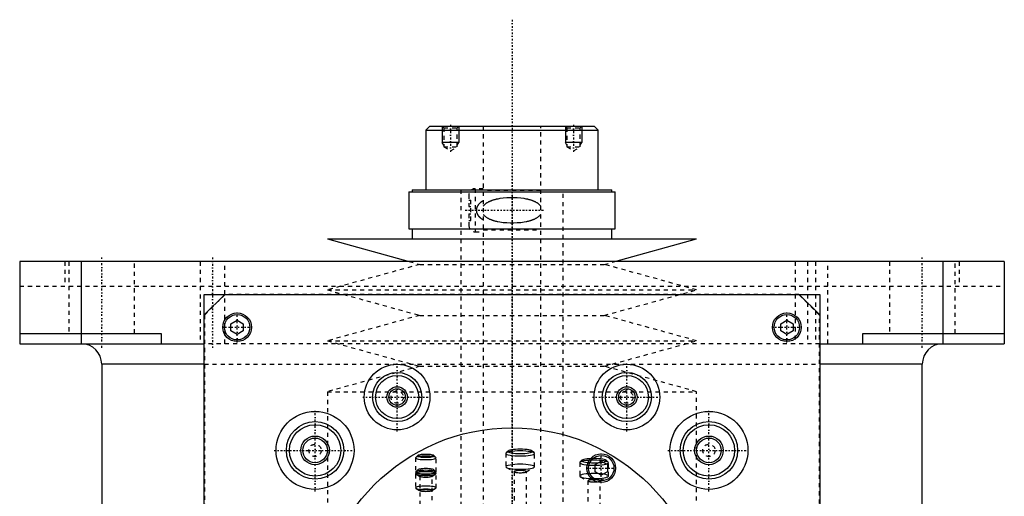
# Model space of a CAD drawing. Extents: x -120 to 120, y -123 to 447.
# Tile 11 of 11: x -120 to 120, y 331 to 447. Entities that reach past the tile are written whole.
import ezdxf

# ---------------------------------------------------------------- set-up
doc = ezdxf.new("R2010")
doc.units = 0
doc.linetypes.add('CENTER', pattern=[1.5, 0.45, -0.5, 0.05, -0.5])
doc.linetypes.add('DASHED', pattern=[2, 1, -1])
for name, color, linetype in [('AM_0', 7, 'CONTINUOUS'), ('AM_10', 7, 'CONTINUOUS'), ('AM_3', 7, 'DASHED'), ('AM_7', 7, 'CENTER')]:
    doc.layers.add(name, color=color, linetype=linetype)

msp = doc.modelspace()

# ---------------------------------------------------------------- linework, layer by layer
at = {"layer": 'AM_0', "color": 7, "linetype": 'CONTINUOUS'}
for p, q in [((-20, 421), (-21, 420)), ((-20, 421), (20, 421)), ((21, 420), (20, 421)), ((-21, 420), (-21, 405.5)), ((-21, 420), (21, 420)), ((21, 405.5), (21, 420)), ((-25.15, 405), (-25.15, 396)), ((-25.15, 405), (25.15, 405)), ((-24.35, 405.5), (-24.35, 405)), ((-24.35, 405.5), (24.35, 405.5)), ((24.35, 405), (24.35, 405.5)), ((25.15, 396), (25.15, 405)), ((-25.15, 396), (25.15, 396)), ((-24.35, 396), (-24.35, 393.5)), ((24.35, 393.5), (24.35, 396)), ((-45, 393.5), (-25.04, 388)), ((-45, 393.5), (45, 393.5)), ((25.04, 388), (45, 393.5)), ((-120, 388), (-120, 368)), ((120, 388), (-120, 388)), ((-105, 388), (-105, 368)), ((105, 388), (105, 368)), ((120, 388), (120, 368)), ((-75, 380), (75, 380)), ((-75, 68), (-75, 380)), ((-70, 380), (-75, 375)), ((75, 375), (70, 380)), ((75, 380), (75, 68)), ((-68.5, 372.87), (-67, 373.73)), ((-68.5, 371.13), (-68.5, 372.87)), ((-67, 373.73), (-65.5, 372.87)), ((-65.5, 372.87), (-65.5, 371.13)), ((65.5, 372.87), (67, 373.73)), ((65.5, 371.13), (65.5, 372.87)), ((67, 373.73), (68.5, 372.87)), ((68.5, 372.87), (68.5, 371.13)), ((-120, 370.5), (-85.5, 370.5)), ((-85.5, 370.5), (-85.5, 368)), ((-67, 370.27), (-68.5, 371.13)), ((-65.5, 371.13), (-67, 370.27)), ((67, 370.27), (65.5, 371.13)), ((68.5, 371.13), (67, 370.27)), ((85.5, 368), (85.5, 370.5)), ((85.5, 370.5), (120, 370.5)), ((-120, 368), (-75, 368)), ((74.98, 368), (120, 368)), ((-100, 363), (-100, 25)), ((-75, 363), (-100, 363)), ((100, 363), (75, 363)), ((100, 25), (100, 363)), ((20.25, 338.54), (21.75, 339.4)), ((20.25, 336.81), (20.25, 338.54)), ((21.75, 339.4), (23.25, 338.54)), ((23.25, 338.54), (23.25, 336.81)), ((21.75, 335.94), (20.25, 336.81)), ((23.25, 336.81), (21.75, 335.94))]:
    msp.add_line(p, q, dxfattribs=at)
for centre, radius in [((-67, 372), 3.5), ((-67, 372), 3.1), ((67, 372), 3.5), ((67, 372), 3.1), ((-28, 355), 8), ((28, 355), 8), ((-28, 355), 6), ((-28, 355), 5.25), ((28, 355), 6), ((28, 355), 5.25), ((-28, 355), 2.5), ((-28, 355), 2), ((28, 355), 2.5), ((28, 355), 2), ((-48, 342), 9.5), ((48, 342), 9.5), ((-48, 342), 7), ((-48, 342), 6.25), ((48, 342), 7), ((48, 342), 6.25), ((0, 300), 47.5), ((-48, 342), 3.5), ((-48, 342), 3), ((48, 342), 3.5), ((48, 342), 3), ((21.75, 337.67), 3.5), ((21.75, 337.67), 3.1)]:
    msp.add_circle(centre, radius, dxfattribs=at)
for centre, start, end in [((-105, 363), 0, 90), ((105, 363), 90, 180)]:
    msp.add_arc(centre, 5, start, end, dxfattribs=at)
at = {"layer": 'AM_10', "color": 7, "linetype": 'CONTINUOUS'}
for p, q in [((-17, 421), (-17, 417)), ((-13, 421), (-13, 417)), ((13, 421), (13, 417)), ((17, 421), (17, 417)), ((-13, 417), (-17, 417)), ((-16.62, 416.34), (-17, 417)), ((-13.38, 416.34), (-13, 417)), ((17, 417), (13, 417)), ((13.38, 416.34), (13, 417)), ((16.62, 416.34), (17, 417))]:
    msp.add_line(p, q, dxfattribs=at)
at = {"layer": 'AM_3', "color": 6, "linetype": 'DASHED'}
for p, q in [((-17, 421), (-16.62, 420.62)), ((-16.62, 420.62), (-16.62, 415.94)), ((-16.62, 420.62), (-13.38, 420.62)), ((-13.38, 420.62), (-13, 421)), ((-13.38, 415.94), (-13.38, 420.62)), ((-7, 421), (-7, -97.5)), ((7, -97.5), (7, 421)), ((13, 421), (13.38, 420.62)), ((13.38, 420.62), (13.38, 415.94)), ((13.38, 420.62), (16.62, 420.62)), ((16.62, 420.62), (17, 421)), ((16.62, 415.94), (16.62, 420.62)), ((-16.62, 415.94), (-15, 415)), ((-16.62, 415.94), (-13.38, 415.94)), ((-15, 415), (-13.38, 415.94)), ((13.38, 415.94), (15, 415)), ((13.38, 415.94), (16.62, 415.94)), ((15, 415), (16.62, 415.94)), ((-7, 405.75), (-9, 405.75)), ((-9, 405.75), (-9, 395.25)), ((-12.5, 405.5), (-12.5, -56.5)), ((-10.5, 404.25), (-10.5, 401.4)), ((7, 405.3), (-7, 405.3)), ((12.5, -56.5), (12.5, 405.5)), ((-10.5, 403), (-10, 403)), ((-10.5, 401.4), (-10, 401.4)), ((-10, 398), (-10, 403)), ((-10.5, 399.6), (-10.5, 396.75)), ((-10.5, 399.6), (-10, 399.6)), ((-10.5, 398), (-10, 398)), ((-9, 395.25), (-7, 395.25)), ((-7, 395.7), (7, 395.7)), ((-108.97, 388), (-108.97, 382)), ((-108, 388), (-108, 370.5)), ((-92, 370.5), (-92, 388)), ((-76, 388), (-76, 368)), ((-70, 368), (-70, 388)), ((-22.5, 387.3), (-45, 381.1)), ((-25.04, 388), (-22.5, 387.3)), ((-22.5, 387.3), (22.5, 387.3)), ((22.5, 387.3), (25.04, 388)), ((45, 381.1), (22.5, 387.3)), ((69, 388), (69, 368)), ((72, 388), (72, 368)), ((74, 388), (74, 368)), ((77, 368), (77, 388)), ((92, 388), (92, 370.5)), ((108, 370.5), (108, 388)), ((108.97, 388), (108.97, 382)), ((-120, 382), (120, 382)), ((-69.95, 379.95), (-74.95, 374.95)), ((69.95, 379.95), (-69.95, 379.95)), ((-45, 381.1), (-22.5, 374.9)), ((-45, 381.1), (45, 381.1)), ((22.5, 374.9), (45, 381.1)), ((74.95, 374.95), (69.95, 379.95)), ((-74.95, 374.95), (-74.95, 69.05)), ((-22.5, 374.9), (-45, 368.7)), ((-22.5, 374.9), (22.5, 374.9)), ((45, 368.7), (22.5, 374.9)), ((74.95, 69.05), (74.95, 374.95)), ((75, 368), (-75, 368)), ((-45, 368.7), (-22.5, 362.5)), ((-45, 368.7), (45, 368.7)), ((22.5, 362.5), (45, 368.7)), ((75.04, 368), (85.5, 368)), ((-75, 363), (75, 363)), ((-22.5, 362.5), (-45, 356.3)), ((-22.5, 362.5), (22.5, 362.5)), ((45, 356.3), (22.5, 362.5)), ((-45, 356.3), (-45, 308.8)), ((-45, 356.3), (45, 356.3)), ((45, 307.8), (45, 356.3)), ((-1.5, 341.26), (-1.5, 338.01)), ((-0.95, 341.85), (-1.45, 341.37)), ((5.45, 341.37), (4.95, 341.85)), ((5.5, 338.01), (5.5, 341.26)), ((-23.5, 340.19), (-23.5, 332.87)), ((-22.97, 340.74), (-23.46, 340.26)), ((-18.54, 340.26), (-19.03, 340.74)), ((-18.5, 332.87), (-18.5, 340.19)), ((16.5, 339), (16.5, 335.75)), ((17.05, 339.59), (16.55, 339.11)), ((23.45, 339.11), (22.95, 339.59)), ((23.5, 335.75), (23.5, 339)), ((-22.97, 337.27), (-23.46, 336.79)), ((-23.39, 336.22), (-22.43, 335.68)), ((-19.57, 335.68), (-18.61, 336.22)), ((-18.54, 336.79), (-19.03, 337.27)), ((-1.35, 337.83), (0.57, 336.75)), ((0.5, 336.83), (0.5, 326.49)), ((3.43, 336.75), (5.35, 337.83)), ((3.5, 326.49), (3.5, 336.83)), ((-22.5, 335.75), (-22.5, 325.88)), ((-19.5, 325.88), (-19.5, 335.75)), ((16.65, 335.57), (18.57, 334.49)), ((18.5, 334.57), (18.5, 324.23)), ((21.43, 334.49), (23.35, 335.57)), ((21.5, 324.23), (21.5, 334.57)), ((-23.39, 332.74), (-22.43, 332.2)), ((-19.57, 332.2), (-18.61, 332.74))]:
    msp.add_line(p, q, dxfattribs=at)
for points in [[(-23, 340.68), (-22.96, 340.61), (-22.85, 340.54), (-22.66, 340.48), (-22.41, 340.43), (-22.11, 340.39), (-21.77, 340.36), (-21.39, 340.34), (-21, 340.33), (-20.61, 340.34), (-20.23, 340.36), (-19.89, 340.39), (-19.59, 340.43), (-19.34, 340.48), (-19.15, 340.54), (-19.04, 340.61), (-19, 340.68), (-19.04, 340.75), (-19.15, 340.81), (-19.34, 340.87), (-19.59, 340.92), (-19.89, 340.97), (-20.23, 341), (-20.61, 341.02), (-21, 341.03), (-21.39, 341.02), (-21.77, 341), (-22.11, 340.97), (-22.41, 340.92), (-22.66, 340.87), (-22.85, 340.81), (-22.96, 340.75)], [(-1.5, 341.26), (-1.43, 341.14), (-1.23, 341.03), (-0.91, 340.92), (-0.47, 340.83), (0.06, 340.76), (0.66, 340.7), (1.32, 340.66), (2, 340.65), (2.68, 340.66), (3.34, 340.7), (3.94, 340.76), (4.47, 340.83), (4.91, 340.92), (5.23, 341.03), (5.43, 341.14), (5.5, 341.26), (5.43, 341.38), (5.23, 341.49), (4.91, 341.6), (4.47, 341.69), (3.94, 341.77), (3.34, 341.82), (2.68, 341.86), (2, 341.87), (1.32, 341.86), (0.66, 341.82), (0.06, 341.77), (-0.47, 341.69), (-0.91, 341.6), (-1.23, 341.49), (-1.43, 341.38)], [(-1, 341.75), (-0.94, 341.65), (-0.77, 341.55), (-0.49, 341.46), (-0.12, 341.38), (0.33, 341.32), (0.85, 341.27), (1.41, 341.24), (2, 341.23), (2.59, 341.24), (3.15, 341.27), (3.67, 341.32), (4.12, 341.38), (4.49, 341.46), (4.77, 341.55), (4.94, 341.65), (5, 341.75), (4.94, 341.85), (4.77, 341.95), (4.49, 342.04), (4.12, 342.12), (3.67, 342.19), (3.15, 342.23), (2.59, 342.26), (2, 342.27), (1.41, 342.26), (0.85, 342.23), (0.33, 342.19), (-0.12, 342.12), (-0.49, 342.04), (-0.77, 341.95), (-0.94, 341.85)], [(-23.5, 340.19), (-23.45, 340.1), (-23.31, 340.02), (-23.08, 339.94), (-22.77, 339.88), (-22.39, 339.82), (-21.96, 339.78), (-21.49, 339.76), (-21, 339.75), (-20.51, 339.76), (-20.04, 339.78), (-19.61, 339.82), (-19.23, 339.88), (-18.92, 339.94), (-18.69, 340.02), (-18.55, 340.1), (-18.5, 340.19), (-18.55, 340.27), (-18.69, 340.35), (-18.92, 340.43), (-19.23, 340.49), (-19.61, 340.55), (-20.04, 340.59), (-20.51, 340.61), (-21, 340.62), (-21.49, 340.61), (-21.96, 340.59), (-22.39, 340.55), (-22.77, 340.49), (-23.08, 340.43), (-23.31, 340.35), (-23.45, 340.27)], [(-1.5, 338.01), (-1.43, 337.89), (-1.23, 337.78), (-0.91, 337.67), (-0.47, 337.58), (0.06, 337.51), (0.66, 337.45), (1.32, 337.41), (2, 337.4), (2.68, 337.41), (3.34, 337.45), (3.94, 337.51), (4.47, 337.58), (4.91, 337.67), (5.23, 337.78), (5.43, 337.89), (5.5, 338.01), (5.43, 338.13), (5.23, 338.24), (4.91, 338.35), (4.47, 338.44), (3.94, 338.52), (3.34, 338.57), (2.68, 338.61), (2, 338.62), (1.32, 338.61), (0.66, 338.57), (0.06, 338.52), (-0.47, 338.44), (-0.91, 338.35), (-1.23, 338.24), (-1.43, 338.13)], [(16.5, 339), (16.57, 338.88), (16.77, 338.77), (17.09, 338.67), (17.53, 338.57), (18.06, 338.5), (18.66, 338.44), (19.32, 338.41), (20, 338.4), (20.68, 338.41), (21.34, 338.44), (21.94, 338.5), (22.47, 338.57), (22.91, 338.67), (23.23, 338.77), (23.43, 338.88), (23.5, 339), (23.43, 339.12), (23.23, 339.24), (22.91, 339.34), (22.47, 339.43), (21.94, 339.51), (21.34, 339.56), (20.68, 339.6), (20, 339.61), (19.32, 339.6), (18.66, 339.56), (18.06, 339.51), (17.53, 339.43), (17.09, 339.34), (16.77, 339.24), (16.57, 339.12)], [(17, 339.5), (17.06, 339.39), (17.23, 339.3), (17.51, 339.21), (17.88, 339.13), (18.33, 339.06), (18.85, 339.01), (19.41, 338.98), (20, 338.97), (20.59, 338.98), (21.15, 339.01), (21.67, 339.06), (22.12, 339.13), (22.49, 339.21), (22.77, 339.3), (22.94, 339.39), (23, 339.5), (22.94, 339.6), (22.77, 339.69), (22.49, 339.78), (22.12, 339.86), (21.67, 339.93), (21.15, 339.98), (20.59, 340.01), (20, 340.02), (19.41, 340.01), (18.85, 339.98), (18.33, 339.93), (17.88, 339.86), (17.51, 339.78), (17.23, 339.69), (17.06, 339.6)], [(-23.5, 336.71), (-23.45, 336.63), (-23.31, 336.55), (-23.08, 336.47), (-22.77, 336.41), (-22.39, 336.35), (-21.96, 336.31), (-21.49, 336.29), (-21, 336.28), (-20.51, 336.29), (-20.04, 336.31), (-19.61, 336.35), (-19.23, 336.41), (-18.92, 336.47), (-18.69, 336.55), (-18.55, 336.63), (-18.5, 336.71), (-18.55, 336.8), (-18.69, 336.88), (-18.92, 336.95), (-19.23, 337.02), (-19.61, 337.07), (-20.04, 337.11), (-20.51, 337.14), (-21, 337.15), (-21.49, 337.14), (-21.96, 337.11), (-22.39, 337.07), (-22.77, 337.02), (-23.08, 336.95), (-23.31, 336.88), (-23.45, 336.8)], [(-23.5, 336.34), (-23.45, 336.26), (-23.31, 336.18), (-23.08, 336.1), (-22.77, 336.04), (-22.39, 335.98), (-21.96, 335.94), (-21.49, 335.92), (-21, 335.91), (-20.51, 335.92), (-20.04, 335.94), (-19.61, 335.98), (-19.23, 336.04), (-18.92, 336.1), (-18.69, 336.18), (-18.55, 336.26), (-18.5, 336.34), (-18.55, 336.43), (-18.69, 336.51), (-18.92, 336.59), (-19.23, 336.65), (-19.61, 336.71), (-20.04, 336.75), (-20.51, 336.77), (-21, 336.78), (-21.49, 336.77), (-21.96, 336.75), (-22.39, 336.71), (-22.77, 336.65), (-23.08, 336.59), (-23.31, 336.51), (-23.45, 336.43)], [(-23, 337.2), (-22.96, 337.14), (-22.85, 337.07), (-22.66, 337.01), (-22.41, 336.96), (-22.11, 336.92), (-21.77, 336.88), (-21.39, 336.86), (-21, 336.86), (-20.61, 336.86), (-20.23, 336.88), (-19.89, 336.92), (-19.59, 336.96), (-19.34, 337.01), (-19.15, 337.07), (-19.04, 337.14), (-19, 337.2), (-19.04, 337.27), (-19.15, 337.34), (-19.34, 337.4), (-19.59, 337.45), (-19.89, 337.49), (-20.23, 337.53), (-20.61, 337.55), (-21, 337.55), (-21.39, 337.55), (-21.77, 337.53), (-22.11, 337.49), (-22.41, 337.45), (-22.66, 337.4), (-22.85, 337.34), (-22.96, 337.27)], [(-22.5, 335.75), (-22.47, 335.7), (-22.39, 335.65), (-22.25, 335.61), (-22.06, 335.57), (-21.83, 335.54), (-21.57, 335.51), (-21.29, 335.5), (-21, 335.49), (-20.71, 335.5), (-20.43, 335.51), (-20.17, 335.54), (-19.94, 335.57), (-19.75, 335.61), (-19.61, 335.65), (-19.53, 335.7), (-19.5, 335.75), (-19.53, 335.8), (-19.61, 335.85), (-19.75, 335.9), (-19.94, 335.94), (-20.17, 335.97), (-20.43, 335.99), (-20.71, 336.01), (-21, 336.01), (-21.29, 336.01), (-21.57, 335.99), (-21.83, 335.97), (-22.06, 335.94), (-22.25, 335.9), (-22.39, 335.85), (-22.47, 335.8)], [(0.5, 336.83), (0.53, 336.78), (0.61, 336.73), (0.75, 336.68), (0.94, 336.65), (1.17, 336.61), (1.43, 336.59), (1.71, 336.57), (2, 336.57), (2.29, 336.57), (2.57, 336.59), (2.83, 336.61), (3.06, 336.65), (3.25, 336.68), (3.39, 336.73), (3.47, 336.78), (3.5, 336.83), (3.47, 336.88), (3.39, 336.93), (3.25, 336.97), (3.06, 337.01), (2.83, 337.05), (2.57, 337.07), (2.29, 337.08), (2, 337.09), (1.71, 337.08), (1.43, 337.07), (1.17, 337.05), (0.94, 337.01), (0.75, 336.97), (0.61, 336.93), (0.53, 336.88)], [(16.5, 335.75), (16.57, 335.63), (16.77, 335.52), (17.09, 335.42), (17.53, 335.32), (18.06, 335.25), (18.66, 335.19), (19.32, 335.16), (20, 335.15), (20.68, 335.16), (21.34, 335.19), (21.94, 335.25), (22.47, 335.32), (22.91, 335.42), (23.23, 335.52), (23.43, 335.63), (23.5, 335.75), (23.43, 335.87), (23.23, 335.99), (22.91, 336.09), (22.47, 336.18), (21.94, 336.26), (21.34, 336.31), (20.68, 336.35), (20, 336.36), (19.32, 336.35), (18.66, 336.31), (18.06, 336.26), (17.53, 336.18), (17.09, 336.09), (16.77, 335.99), (16.57, 335.87)], [(18.5, 334.57), (18.53, 334.52), (18.61, 334.47), (18.75, 334.43), (18.94, 334.39), (19.17, 334.35), (19.43, 334.33), (19.71, 334.32), (20, 334.31), (20.29, 334.32), (20.57, 334.33), (20.83, 334.35), (21.06, 334.39), (21.25, 334.43), (21.39, 334.47), (21.47, 334.52), (21.5, 334.57), (21.47, 334.62), (21.39, 334.67), (21.25, 334.72), (21.06, 334.76), (20.83, 334.79), (20.57, 334.81), (20.29, 334.83), (20, 334.83), (19.71, 334.83), (19.43, 334.81), (19.17, 334.79), (18.94, 334.76), (18.75, 334.72), (18.61, 334.67), (18.53, 334.62)], [(-23.5, 332.87), (-23.45, 332.79), (-23.31, 332.71), (-23.08, 332.63), (-22.77, 332.56), (-22.39, 332.51), (-21.96, 332.47), (-21.49, 332.45), (-21, 332.44), (-20.51, 332.45), (-20.04, 332.47), (-19.61, 332.51), (-19.23, 332.56), (-18.92, 332.63), (-18.69, 332.71), (-18.55, 332.79), (-18.5, 332.87), (-18.55, 332.96), (-18.69, 333.04), (-18.92, 333.11), (-19.23, 333.18), (-19.61, 333.23), (-20.04, 333.27), (-20.51, 333.3), (-21, 333.31), (-21.49, 333.3), (-21.96, 333.27), (-22.39, 333.23), (-22.77, 333.18), (-23.08, 333.11), (-23.31, 333.04), (-23.45, 332.96)], [(-22.5, 332.28), (-22.47, 332.23), (-22.39, 332.18), (-22.25, 332.14), (-22.06, 332.1), (-21.83, 332.06), (-21.57, 332.04), (-21.29, 332.03), (-21, 332.02), (-20.71, 332.03), (-20.43, 332.04), (-20.17, 332.06), (-19.94, 332.1), (-19.75, 332.14), (-19.61, 332.18), (-19.53, 332.23), (-19.5, 332.28), (-19.53, 332.33), (-19.61, 332.38), (-19.75, 332.43), (-19.94, 332.46), (-20.17, 332.5), (-20.43, 332.52), (-20.71, 332.54), (-21, 332.54), (-21.29, 332.54), (-21.57, 332.52), (-21.83, 332.5), (-22.06, 332.46), (-22.25, 332.43), (-22.39, 332.38), (-22.47, 332.33)]]:
    msp.add_lwpolyline(points, close=True, dxfattribs=at)
for points in [[(7, 401.5, 0), (6.96, 401.56, 0), (6.87, 401.67, 0), (6.77, 401.77, 0), (6.72, 401.82, 0), (6.68, 401.86, 0), (6.58, 401.95, 0), (6.47, 402.04, 0), (6.37, 402.12, 0), (6.26, 402.19, 0), (6.15, 402.26, 0), (6.1, 402.3, 0), (6.04, 402.33, 0), (5.93, 402.4, 0), (5.81, 402.46, 0), (5.69, 402.52, 0), (5.57, 402.58, 0), (5.45, 402.64, 0), (5.39, 402.66, 0), (5.33, 402.69, 0), (5.2, 402.74, 0), (5.08, 402.79, 0), (5.02, 402.81, 0), (4.95, 402.84, 0), (4.82, 402.88, 0), (4.69, 402.93, 0), (4.63, 402.95, 0), (4.56, 402.97, 0), (4.43, 403.01, 0), (4.3, 403.05, 0), (4.16, 403.08, 0), (4.02, 403.12, 0), (3.89, 403.15, 0), (3.82, 403.17, 0), (3.75, 403.18, 0), (3.61, 403.21, 0), (3.47, 403.24, 0), (2.98, 403.33, 0), (2.12, 403.45, 0), (1.26, 403.52, 0), (0.42, 403.55, 0), (0, 403.56, 0), (-0.42, 403.55, 0), (-1.26, 403.52, 0), (-2.12, 403.45, 0), (-2.98, 403.33, 0), (-3.47, 403.24, 0), (-3.61, 403.21, 0), (-3.75, 403.18, 0), (-3.82, 403.17, 0), (-3.89, 403.15, 0), (-4.02, 403.12, 0), (-4.16, 403.08, 0), (-4.3, 403.05, 0), (-4.43, 403.01, 0), (-4.56, 402.97, 0), (-4.63, 402.95, 0), (-4.69, 402.93, 0), (-4.82, 402.88, 0), (-4.95, 402.84, 0), (-5.02, 402.81, 0), (-5.08, 402.79, 0), (-5.2, 402.74, 0), (-5.33, 402.69, 0), (-5.39, 402.66, 0), (-5.45, 402.64, 0), (-5.57, 402.58, 0), (-5.69, 402.52, 0), (-5.81, 402.46, 0), (-5.93, 402.4, 0), (-6.04, 402.33, 0), (-6.1, 402.3, 0), (-6.15, 402.26, 0), (-6.26, 402.19, 0), (-6.37, 402.12, 0), (-6.47, 402.04, 0), (-6.58, 401.95, 0), (-6.68, 401.86, 0), (-6.72, 401.82, 0), (-6.77, 401.77, 0), (-6.87, 401.67, 0), (-6.96, 401.56, 0), (-7, 401.5, 0)], [(-7, 402.85, 0), (-7.15, 402.76, 0), (-7.31, 402.66, 0), (-7.36, 402.62, 0), (-7.41, 402.59, 0), (-7.43, 402.57, 0), (-7.45, 402.56, 0), (-7.5, 402.52, 0), (-7.54, 402.49, 0), (-7.59, 402.46, 0), (-7.63, 402.42, 0), (-7.68, 402.38, 0), (-7.7, 402.37, 0), (-7.72, 402.35, 0), (-7.76, 402.31, 0), (-7.8, 402.27, 0), (-7.82, 402.26, 0), (-7.84, 402.24, 0), (-7.88, 402.2, 0), (-7.92, 402.16, 0), (-7.94, 402.14, 0), (-7.96, 402.12, 0), (-8, 402.08, 0), (-8.04, 402.04, 0), (-8.07, 402, 0), (-8.11, 401.96, 0), (-8.14, 401.92, 0), (-8.16, 401.9, 0), (-8.18, 401.88, 0), (-8.21, 401.83, 0), (-8.24, 401.79, 0), (-8.27, 401.75, 0), (-8.3, 401.7, 0), (-8.33, 401.66, 0), (-8.35, 401.63, 0), (-8.36, 401.61, 0), (-8.39, 401.56, 0), (-8.42, 401.51, 0), (-8.45, 401.46, 0), (-8.47, 401.41, 0), (-8.5, 401.36, 0), (-8.51, 401.33, 0), (-8.52, 401.3, 0), (-8.54, 401.25, 0), (-8.57, 401.2, 0), (-8.58, 401.14, 0), (-8.6, 401.09, 0), (-8.62, 401.03, 0), (-8.63, 401, 0), (-8.63, 400.98, 0), (-8.65, 400.92, 0), (-8.66, 400.86, 0), (-8.67, 400.81, 0), (-8.68, 400.75, 0), (-8.68, 400.69, 0), (-8.69, 400.67, 0), (-8.69, 400.64, 0), (-8.69, 400.58, 0), (-8.69, 400.53, 0), (-8.69, 400.5, 0), (-8.69, 400.47, 0), (-8.69, 400.42, 0), (-8.69, 400.36, 0), (-8.69, 400.33, 0), (-8.68, 400.31, 0), (-8.68, 400.25, 0), (-8.67, 400.19, 0), (-8.66, 400.14, 0), (-8.65, 400.08, 0), (-8.63, 400.02, 0), (-8.63, 400, 0), (-8.62, 399.97, 0), (-8.6, 399.91, 0), (-8.58, 399.86, 0), (-8.57, 399.8, 0), (-8.54, 399.75, 0), (-8.52, 399.7, 0), (-8.51, 399.67, 0), (-8.5, 399.64, 0), (-8.47, 399.59, 0), (-8.45, 399.54, 0), (-8.42, 399.49, 0), (-8.39, 399.44, 0), (-8.36, 399.39, 0), (-8.35, 399.37, 0), (-8.33, 399.34, 0), (-8.3, 399.3, 0), (-8.27, 399.25, 0), (-8.24, 399.21, 0), (-8.21, 399.17, 0), (-8.18, 399.12, 0), (-8.16, 399.1, 0), (-8.14, 399.08, 0), (-8.11, 399.04, 0), (-8.07, 399, 0), (-8.04, 398.96, 0), (-8, 398.92, 0), (-7.96, 398.88, 0), (-7.94, 398.86, 0), (-7.92, 398.84, 0), (-7.88, 398.8, 0), (-7.84, 398.76, 0), (-7.82, 398.74, 0), (-7.8, 398.73, 0), (-7.76, 398.69, 0), (-7.72, 398.65, 0), (-7.7, 398.63, 0), (-7.68, 398.62, 0), (-7.63, 398.58, 0), (-7.59, 398.54, 0), (-7.54, 398.51, 0), (-7.5, 398.48, 0), (-7.45, 398.44, 0), (-7.43, 398.43, 0), (-7.41, 398.41, 0), (-7.36, 398.38, 0), (-7.31, 398.34, 0), (-7.15, 398.24, 0), (-7, 398.15, 0)], [(-7, 399.5, 0), (-6.96, 399.44, 0), (-6.87, 399.33, 0), (-6.77, 399.23, 0), (-6.72, 399.18, 0), (-6.68, 399.14, 0), (-6.58, 399.05, 0), (-6.47, 398.96, 0), (-6.37, 398.88, 0), (-6.26, 398.81, 0), (-6.15, 398.74, 0), (-6.1, 398.7, 0), (-6.04, 398.67, 0), (-5.93, 398.6, 0), (-5.81, 398.54, 0), (-5.69, 398.48, 0), (-5.57, 398.42, 0), (-5.45, 398.36, 0), (-5.39, 398.34, 0), (-5.33, 398.31, 0), (-5.2, 398.26, 0), (-5.08, 398.21, 0), (-5.02, 398.19, 0), (-4.95, 398.16, 0), (-4.82, 398.12, 0), (-4.69, 398.07, 0), (-4.63, 398.05, 0), (-4.56, 398.03, 0), (-4.43, 397.99, 0), (-4.3, 397.95, 0), (-4.16, 397.92, 0), (-4.02, 397.88, 0), (-3.89, 397.85, 0), (-3.82, 397.83, 0), (-3.75, 397.82, 0), (-3.61, 397.79, 0), (-3.47, 397.76, 0), (-2.98, 397.67, 0), (-2.12, 397.55, 0), (-1.26, 397.48, 0), (-0.42, 397.45, 0), (0, 397.44, 0), (0.42, 397.45, 0), (1.26, 397.48, 0), (2.12, 397.55, 0), (2.98, 397.67, 0), (3.47, 397.76, 0), (3.61, 397.79, 0), (3.75, 397.82, 0), (3.82, 397.83, 0), (3.89, 397.85, 0), (4.02, 397.88, 0), (4.16, 397.92, 0), (4.3, 397.95, 0), (4.43, 397.99, 0), (4.56, 398.03, 0), (4.63, 398.05, 0), (4.69, 398.07, 0), (4.82, 398.12, 0), (4.95, 398.16, 0), (5.02, 398.19, 0), (5.08, 398.21, 0), (5.2, 398.26, 0), (5.33, 398.31, 0), (5.39, 398.34, 0), (5.45, 398.36, 0), (5.57, 398.42, 0), (5.69, 398.48, 0), (5.81, 398.54, 0), (5.93, 398.6, 0), (6.04, 398.67, 0), (6.1, 398.7, 0), (6.15, 398.74, 0), (6.26, 398.81, 0), (6.37, 398.88, 0), (6.47, 398.96, 0), (6.58, 399.05, 0), (6.68, 399.14, 0), (6.72, 399.18, 0), (6.77, 399.23, 0), (6.87, 399.33, 0), (6.96, 399.44, 0), (7, 399.5, 0)]]:
    msp.add_polyline3d(points, dxfattribs=at)
for centre in [(-28, 355), (28, 355), (-48, 342), (48, 342)]:
    msp.add_circle(centre, 1.5, dxfattribs=at)
for centre, start, end in [((-9, 404.25), 90, 180), ((-9, 396.75), 180, 270)]:
    msp.add_arc(centre, 1.5, start, end, dxfattribs=at)
at = {"layer": 'AM_7', "color": 4, "linetype": 'CENTER'}
for p, q in [((0, 446.93), (0, -123.42)), ((-15, 421.3), (-15, 414.7)), ((15, 421.3), (15, 414.7)), ((0, 410.46), (0, 301.29)), ((-11.38, 400.5), (7.87, 400.5)), ((-100, 367), (-100, 389)), ((-73, 389), (-73, 367)), ((100, 367), (100, 389)), ((0, -18.4), (0, 386.4)), ((-67, 368.32), (-67, 375.68)), ((67, 368.32), (67, 375.68)), ((-70.68, 372), (-63.33, 372)), ((63.32, 372), (70.67, 372)), ((-28, 346.6), (-28, 363.4)), ((28, 346.6), (28, 363.4)), ((-36.4, 355), (-19.6, 355)), ((19.6, 355), (36.4, 355)), ((-48, 332.02), (-48, 351.98)), ((48, 332.02), (48, 351.98)), ((-57.98, 342), (-38.03, 342)), ((21.75, 334), (21.75, 341.35)), ((38.02, 342), (57.97, 342)), ((18.07, 337.67), (25.43, 337.67))]:
    msp.add_line(p, q, dxfattribs=at)

doc.saveas('drawing.dxf')
